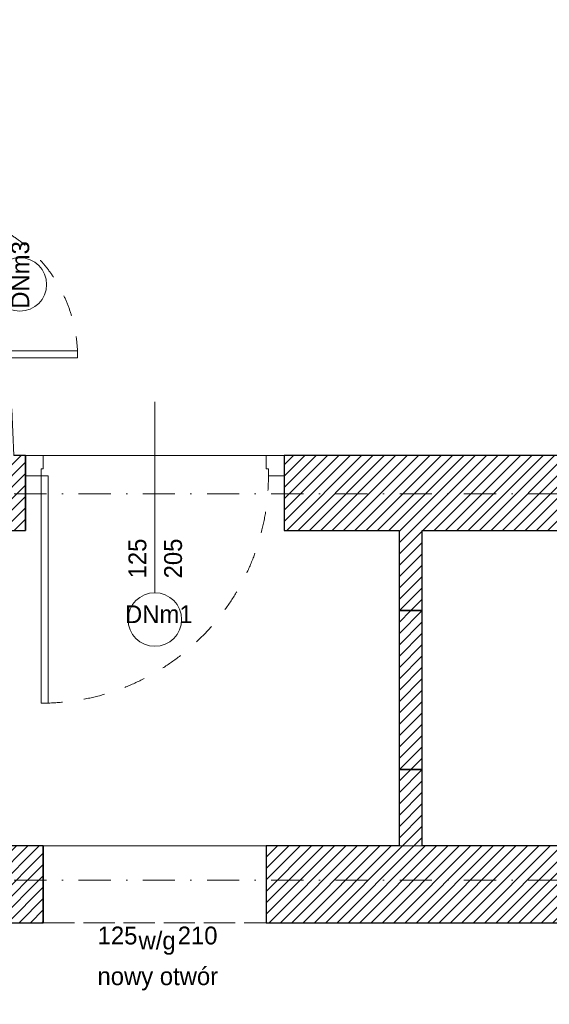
# Model space of a CAD drawing. Header units: millimetres. Extents: x 172139 to 266886, y 89395 to 138225.
# Tile 74 of 94: x 216830 to 219799, y 112510 to 118029. Entities that reach past the tile are written whole.
import ezdxf
from ezdxf.enums import TextEntityAlignment as Align

# ---------------------------------------------------------------- set-up
doc = ezdxf.new("R2010")
doc.units = ezdxf.units.MM
doc.header["$MEASUREMENT"] = 0
for name, pattern in [('Krawędzie ukryte', [225, 175, -50]), ('Kropki i Kreski', [360, 180, -90, 0, -90]), ('Przerywana', [240, 120, -120])]:
    doc.linetypes.add(name, pattern=pattern)
for name, color, linetype in [('Drzwi ArchiCAD', 7, 'Continuous'), ('Konstrukcja - Siatki mod', 7, 'Continuous'), ('KR_INW', 7, 'Continuous'), ('NAPIS_SODON', 7, 'Continuous'), ('ROZBUDOWA_NOWE_DZIAŁOWE', 7, 'Continuous'), ('Znaczniki drzwi ArchiCADa', 7, 'Continuous')]:
    doc.layers.add(name, color=color, linetype=linetype)
for name, color, linetype, lineweight in [('Drzwi ArchiCAD_Nr_pióra__1', 7, 'Continuous', 13), ('Drzwi ArchiCAD_Nr_pióra__27', 7, 'Continuous', 25), ('Drzwi ArchiCAD_Nr_pióra__47', 7, 'Continuous', 15), ('KR_INW_Nr_pióra__101', 252, 'Continuous', 5), ('KR_INW_Nr_pióra__27', 7, 'Continuous', 25), ('NAPIS_SODON_Nr_pióra__121', 255, 'Continuous', 0), ('ROZBUDOWA_NOWE_DZIAŁOWE_Nr_pióra__27', 7, 'Continuous', 25), ('STREFA_NOWE_POM_Nr_pióra__121', 255, 'Continuous', 0), ('Znaczniki drzwi ArchiCADa_Nr_pióra__7', 7, 'Continuous', 13)]:
    doc.layers.add(name, color=color, linetype=linetype, lineweight=lineweight)
for name, color, linetype, lineweight, true_color in [('Drzwi ArchiCAD_Nr_pióra__24', 7, 'Continuous', 15, 0x029e21), ('Drzwi ArchiCAD_Nr_pióra__4', 7, 'Continuous', 13, 0x029e21), ('Konstrukcja - Siatki mod_Nr_pióra__48', 7, 'Continuous', 15, 0xa80f02), ('PREBUDOWA_NOWE_NADPROŻA_Nr_pióra__44', 7, 'Continuous', 13, 0x029e21), ('ROZBUDOWA_NOWE_DZIAŁOWE_Nr_pióra__24', 7, 'Continuous', 15, 0x029e21), ('Znaczniki drzwi ArchiCADa_Nr_pióra__20', 7, 'Continuous', 13, 0xb00000), ('Znaczniki drzwi ArchiCADa_Nr_pióra__24', 7, 'Continuous', 15, 0x029e21), ('Znaczniki drzwi ArchiCADa_Nr_pióra__4', 7, 'Continuous', 13, 0x029e21)]:
    doc.layers.add(name, color=color, linetype=linetype, lineweight=lineweight, true_color=true_color)
doc.styles.add('GENERATED_STYLE_1', font='txt')
doc.styles.add('GENERATED_STYLE_2', font='txt')
pattern_1 = [(45, (0, 0), (-31.819804, 31.819804), [])]

# ---------------------------------------------------------------- blocks, each defined once
blk = doc.blocks.new('Strop_2', base_point=(188316, 115154.1))
at = {"layer": 'NAPIS_SODON_Nr_pióra__121', "linetype": 'Continuous', "flags": 128}
blk.add_lwpolyline([(205315.4, 121145.6), (224463.2, 121145.6), (224463.2, 120284.7), (224843.2, 120284.7), (224843.2, 121525.6), (230445.6, 121525.6), (230445.6, 120284.7), (230445.6, 115394.1), (230442.2, 115394.1), (230443.9, 117003.9), (226439, 117009.8), (226379.4, 115221.6), (224893.2, 115252.5), (224893.2, 113397.6), (205242.2, 113397.6)], dxfattribs=at)
blk = doc.blocks.new('Drzwi 19_2')
at = {"layer": 'Drzwi ArchiCAD_Nr_pióra__1', "linetype": 'Continuous'}
for p, q in [((442, 0), (442, 964)), ((442, 964), (482, 964)), ((482, 964), (482, 0)), ((-482, 0), (-510, 0)), ((-510, 0), (-510, -115)), ((-482, -40), (-482, 0)), ((482, 0), (442, 0)), ((510, 0), (482, 0)), ((482, 0), (482, -40)), ((510, -115), (510, 0)), ((-470, -40), (-482, -40)), ((-470, -115), (-470, -40)), ((482, -40), (470, -40)), ((470, -40), (470, -115)), ((-510, -115), (-470, -115)), ((470, -115), (510, -115))]:
    blk.add_line(p, q, dxfattribs=at)
at = {"layer": 'Drzwi ArchiCAD_Nr_pióra__1', "linetype": 'Przerywana'}
blk.add_arc((482, 0), 964, 90, 180, dxfattribs=at)
at = {"layer": 'Drzwi ArchiCAD_Nr_pióra__27', "linetype": 'Continuous'}
for p, q in [((-510, 0), (-510, -115)), ((510, 0), (510, -115))]:
    blk.add_line(p, q, dxfattribs=at)
blk = doc.blocks.new('Znacznik Wym 19_7')
at = {"layer": 'Znaczniki drzwi ArchiCADa_Nr_pióra__20', "linetype": 'Continuous'}
blk.add_line((0, 250), (0, -730), dxfattribs=at)
at = {"layer": 'Znaczniki drzwi ArchiCADa_Nr_pióra__7', "style": 'GENERATED_STYLE_1'}
for tag, rotation, p in [('AC_MarkerText_5', 180, (737.2, 212.9)), ('AC_MarkerText_3', 270, (-182.4, 30.7)), ('AC_MarkerText_2', 270, (17.6, 30.7))]:
    blk.add_attdef(tag, text='', height=100, rotation=rotation, dxfattribs=at).set_placement(p, align=Align.BOTTOM_LEFT)
blk = doc.blocks.new('Ściana_7', base_point=(224463.2, 113397.6))
at = {"layer": 'KR_INW_Nr_pióra__101', "linetype": 'Continuous'}
h = blk.add_hatch(dxfattribs=at)
h.set_pattern_fill('Cegła_licówka', color=256, style=0, pattern_type=2)
h.set_pattern_definition(pattern_1)
h.paths.add_polyline_path([(218212.4, 113397.6), (218212.4, 112967.6), (222269.4, 112967.6), (222269.4, 113082.6), (222269.4, 113397.6)])
h = blk.add_hatch(dxfattribs=at)
h.set_pattern_fill('Cegła_licówka', color=256, style=0, pattern_type=2)
h.set_pattern_definition(pattern_1)
h.paths.add_polyline_path([(224463.2, 113397.6), (223289.4, 113397.6), (223289.4, 113082.6), (223289.4, 112967.6), (224463.2, 112967.6)])
at = {"layer": 'KR_INW_Nr_pióra__27', "linetype": 'Continuous'}
for p, q in [((222269.4, 113082.6), (222269.4, 113397.6)), ((223289.4, 113082.6), (223289.4, 113397.6)), ((222269.4, 112967.6), (222269.4, 113082.6)), ((223289.4, 112967.6), (223289.4, 113082.6))]:
    blk.add_line(p, q, dxfattribs=at)
at = {"layer": 'KR_INW_Nr_pióra__27', "linetype": 'Continuous', "flags": 128}
for points in [[(218956.4, 113397.6), (218212.4, 113397.6)], [(218212.4, 113397.6), (218212.4, 112967.6)], [(222269.4, 113397.6), (219086.4, 113397.6)], [(224463.2, 113397.6), (223289.4, 113397.6)], [(218212.4, 112967.6), (222269.4, 112967.6)], [(223289.4, 112967.6), (224463.2, 112967.6)]]:
    blk.add_lwpolyline(points, dxfattribs=at)
at = {"layer": 'Drzwi ArchiCAD', "linetype": 'Continuous', "xscale": -1, "zscale": 1000, "rotation": 180}
blk.add_blockref('Drzwi 19_2', (222779.4, 112967.6), dxfattribs=at)
at = {"layer": 'Znaczniki drzwi ArchiCADa', "color": 14, "lineweight": 13, "true_color": 0xb00000}
ref = blk.add_blockref('Znacznik Wym 19_7', (222779.4, 112967.6), dxfattribs=dict(at, rotation=180))
ref.add_attrib('AC_MarkerText_2', '94', dxfattribs={"layer": 'Znaczniki drzwi ArchiCADa_Nr_pióra__7', "color": 7, "height": 100, "rotation": 90, "style": 'GENERATED_STYLE_1'}).set_placement((222761.7, 112998.2), align=Align.BOTTOM_LEFT)
ref.add_attrib('AC_MarkerText_3', '201', dxfattribs={"layer": 'Znaczniki drzwi ArchiCADa_Nr_pióra__7', "color": 7, "height": 100, "rotation": 90, "style": 'GENERATED_STYLE_1'}).set_placement((222961.7, 112998.2), align=Align.BOTTOM_LEFT)
ref.add_attrib('AC_MarkerText_5', 'EI30', dxfattribs={"layer": 'Znaczniki drzwi ArchiCADa_Nr_pióra__7', "color": 7, "height": 100, "rotation": 360, "style": 'GENERATED_STYLE_1'}).set_placement((222042.2, 112815.8), align=Align.BOTTOM_LEFT)
blk = doc.blocks.new('Ściana_13', base_point=(218956.2, 115586.8))
at = {"layer": 'KR_INW_Nr_pióra__101', "linetype": 'Continuous'}
h = blk.add_hatch(dxfattribs=at)
h.set_pattern_fill('Cegła_licówka', color=256, style=0, pattern_type=2)
h.set_pattern_definition(pattern_1)
h.paths.add_polyline_path([(218956.3, 115166.8), (218956.3, 114717.1), (219086.3, 114717.1), (219086.3, 115166.8)])
at = {"layer": 'KR_INW_Nr_pióra__27', "linetype": 'Continuous', "flags": 128}
for points in [[(218956.3, 115166.8), (218956.3, 114717.1)], [(219086.3, 114717.1), (219086.3, 115166.8)], [(218956.3, 114717.1), (219086.3, 114717.1)]]:
    blk.add_lwpolyline(points, dxfattribs=at)
blk = doc.blocks.new('Ściana_16', base_point=(215750.3, 115586.8))
at = {"layer": 'KR_INW_Nr_pióra__101', "linetype": 'Continuous'}
h = blk.add_hatch(dxfattribs=at)
h.set_pattern_fill('Cegła_licówka', color=256, style=0, pattern_type=2)
h.set_pattern_definition(pattern_1)
h.paths.add_polyline_path([(215750.3, 115166.8), (216862.4, 115166.8), (216862.4, 115586.8), (215750.3, 115586.8)])
at = {"layer": 'KR_INW_Nr_pióra__27', "linetype": 'Continuous', "flags": 128}
for points in [[(216203.5, 115586.8), (215750.3, 115586.8)], [(216697.3, 115586.8), (216413.5, 115586.8)], [(216862.4, 115586.8), (216797.4, 115586.8)], [(216862.4, 115166.8), (216862.4, 115586.8)], [(215880.3, 115166.8), (216862.4, 115166.8)]]:
    blk.add_lwpolyline(points, dxfattribs=at)
blk = doc.blocks.new('Drzwi 19_42')
at = {"layer": 'Drzwi ArchiCAD_Nr_pióra__4', "linetype": 'Continuous'}
for p, q in [((372, 0), (372, 824)), ((372, 824), (412, 824)), ((412, 824), (412, 0)), ((-412, 0), (-440, 0)), ((-440, 0), (-440, -120)), ((-412, -40), (-412, 0)), ((412, 0), (372, 0)), ((440, 0), (412, 0)), ((412, 0), (412, -40)), ((440, -120), (440, 0)), ((-400, -40), (-412, -40)), ((-400, -120), (-400, -40)), ((412, -40), (400, -40)), ((400, -40), (400, -120)), ((-440, -120), (-400, -120)), ((400, -120), (440, -120))]:
    blk.add_line(p, q, dxfattribs=at)
at = {"layer": 'Drzwi ArchiCAD_Nr_pióra__4', "linetype": 'Przerywana'}
blk.add_arc((412, 0), 824, 90, 180, dxfattribs=at)
at = {"layer": 'Drzwi ArchiCAD_Nr_pióra__47', "linetype": 'Continuous'}
for p, q in [((-440, 0), (-440, -12.5)), ((440, 0), (440, -12.5)), ((-440, -12.5), (-440, -25)), ((-440, -25), (-440, -95)), ((440, -12.5), (440, -25)), ((440, -25), (440, -95)), ((-440, -95), (-440, -107.5)), ((-440, -107.5), (-440, -120)), ((440, -95), (440, -107.5)), ((440, -107.5), (440, -120))]:
    blk.add_line(p, q, dxfattribs=at)
blk = doc.blocks.new('Znacznik Wym 19_27')
at = {"layer": 'Znaczniki drzwi ArchiCADa_Nr_pióra__4', "linetype": 'Continuous'}
blk.add_line((0, -470), (0, 300), dxfattribs=at)
for start, end in [(0, 180), (180, 0)]:
    blk.add_arc((0, -620), 150, start, end, dxfattribs=at)
at = {"layer": 'Znaczniki drzwi ArchiCADa_Nr_pióra__4', "style": 'GENERATED_STYLE_2'}
for tag, rotation, p in [('AC_MarkerText_5', 360, (-294.5, -101.7)), ('AC_MarkerText_3', 270, (-182.4, -197.3)), ('AC_MarkerText_2', 270, (17.6, -261.4)), ('AC_WIDO_ID', 360, (-167.1, -671.7))]:
    blk.add_attdef(tag, text='', height=100, rotation=rotation, dxfattribs=at).set_placement(p, align=Align.BOTTOM_LEFT)
blk = doc.blocks.new('Ściana_121', base_point=(216210.8, 115862.5))
at = {"layer": 'Drzwi ArchiCAD', "color": 104, "linetype": 'Continuous', "lineweight": 13, "true_color": 0x029e21, "zscale": 1000, "rotation": 270}
blk.add_blockref('Drzwi 19_42', (216330.8, 116545), dxfattribs=at)
at = {"layer": 'Znaczniki drzwi ArchiCADa', "color": 104, "lineweight": 13, "true_color": 0x029e21}
ref = blk.add_blockref('Znacznik Wym 19_27', (216210.8, 116545), dxfattribs=dict(at, rotation=90))
ref.add_attrib('AC_MarkerText_2', '80', dxfattribs={"layer": 'Znaczniki drzwi ArchiCADa_Nr_pióra__4', "color": 104, "true_color": 0x029e21, "height": 100, "rotation": 360, "style": 'GENERATED_STYLE_2'}).set_placement((216502.8, 116593.2), align=Align.BOTTOM_LEFT)
ref.add_attrib('AC_MarkerText_3', '205', dxfattribs={"layer": 'Znaczniki drzwi ArchiCADa_Nr_pióra__4', "color": 104, "true_color": 0x029e21, "height": 100, "rotation": 360, "style": 'GENERATED_STYLE_2'}).set_placement((216438.8, 116393.3), align=Align.BOTTOM_LEFT)
ref.add_attrib('AC_MarkerText_5', 'EI30', dxfattribs={"layer": 'Znaczniki drzwi ArchiCADa_Nr_pióra__4', "color": 104, "true_color": 0x029e21, "height": 100, "rotation": 90, "style": 'GENERATED_STYLE_2'}).set_placement((216343.2, 116281.2), align=Align.BOTTOM_LEFT)
ref.add_attrib('AC_WIDO_ID', 'DNm3', dxfattribs={"layer": 'Znaczniki drzwi ArchiCADa_Nr_pióra__4', "color": 104, "true_color": 0x029e21, "height": 100, "rotation": 90, "style": 'GENERATED_STYLE_2'}).set_placement((216913.2, 116408.6), align=Align.BOTTOM_LEFT)
blk = doc.blocks.new('Ściana_133', base_point=(218956.3, 114717.1))
at = {"layer": 'ROZBUDOWA_NOWE_DZIAŁOWE_Nr_pióra__24', "linetype": 'Continuous'}
h = blk.add_hatch(dxfattribs=at)
h.set_pattern_fill('Cegła_licówka', color=256, style=0, pattern_type=2)
h.set_pattern_definition(pattern_1)
h.paths.add_polyline_path([(218956.3, 114717.1), (218956.4, 113827.1), (219086.4, 113827.1), (219086.3, 114717.1)])
at = {"layer": 'ROZBUDOWA_NOWE_DZIAŁOWE_Nr_pióra__27', "linetype": 'Continuous', "flags": 128}
for points in [[(218956.3, 114717.1), (218956.4, 113827.1)], [(219086.3, 114717.1), (218956.3, 114717.1)], [(219086.4, 113827.1), (219086.3, 114717.1)], [(218956.4, 113827.1), (219086.4, 113827.1)]]:
    blk.add_lwpolyline(points, dxfattribs=at)
blk = doc.blocks.new('Drzwi 19_52')
at = {"layer": 'Drzwi ArchiCAD_Nr_pióra__24', "linetype": 'Continuous'}
for p, q in [((597, 0), (597, 1274)), ((597, 1274), (637, 1274)), ((637, 1274), (637, 0)), ((-637, 0), (-725, 0)), ((-725, 0), (-725, -115)), ((-637, -40), (-637, 0)), ((637, 0), (597, 0)), ((725, 0), (637, 0)), ((637, 0), (637, -40)), ((725, -115), (725, 0)), ((-625, -40), (-637, -40)), ((-625, -115), (-625, -40)), ((637, -40), (625, -40)), ((625, -40), (625, -115)), ((-725, -115), (-625, -115)), ((625, -115), (725, -115))]:
    blk.add_line(p, q, dxfattribs=at)
at = {"layer": 'Drzwi ArchiCAD_Nr_pióra__27', "linetype": 'Continuous'}
for p, q in [((-725, -115), (-725, 0)), ((725, -115), (725, 0))]:
    blk.add_line(p, q, dxfattribs=at)
at = {"layer": 'Drzwi ArchiCAD_Nr_pióra__4', "linetype": 'Przerywana'}
blk.add_arc((637, 0), 1274, 90, 180, dxfattribs=at)
blk = doc.blocks.new('Znacznik Wym 19_32')
at = {"layer": 'Znaczniki drzwi ArchiCADa_Nr_pióra__4', "linetype": 'Continuous'}
blk.add_line((0, -770), (0, 300), dxfattribs=at)
for start, end in [(0, 180), (180, 0)]:
    blk.add_arc((0, -920), 150, start, end, dxfattribs=at)
at = {"layer": 'Znaczniki drzwi ArchiCADa_Nr_pióra__4', "style": 'GENERATED_STYLE_2'}
for tag, rotation, p in [('AC_MarkerText_2', 90, (-17.6, -689.3)), ('AC_MarkerText_3', 90, (182.4, -689.3)), ('AC_WIDO_ID', 360, (-167.1, -970))]:
    blk.add_attdef(tag, text='', height=100, rotation=rotation, dxfattribs=at).set_placement(p, align=Align.BOTTOM_LEFT)
blk = doc.blocks.new('Ściana_135', base_point=(216862.4, 115586.8))
at = {"layer": 'ROZBUDOWA_NOWE_DZIAŁOWE_Nr_pióra__27', "linetype": 'Continuous'}
for p, q in [((216862.4, 115586.8), (216862.4, 115471.8)), ((218312.4, 115586.8), (218312.4, 115471.8)), ((216862.4, 115471.8), (216862.4, 115166.8)), ((218312.4, 115471.8), (218312.4, 115166.8))]:
    blk.add_line(p, q, dxfattribs=at)
at = {"layer": 'Drzwi ArchiCAD', "linetype": 'Continuous', "zscale": 1000, "rotation": 180}
blk.add_blockref('Drzwi 19_52', (217587.4, 115471.8), dxfattribs=at)
at = {"layer": 'Znaczniki drzwi ArchiCADa', "color": 104, "lineweight": 13, "true_color": 0x029e21}
ref = blk.add_blockref('Znacznik Wym 19_32', (217587.4, 115586.8), dxfattribs=at)
ref.add_attrib('AC_MarkerText_2', '125', dxfattribs={"layer": 'Znaczniki drzwi ArchiCADa_Nr_pióra__4', "color": 104, "true_color": 0x029e21, "height": 100, "rotation": 90, "style": 'GENERATED_STYLE_2'}).set_placement((217569.7, 114897.4), align=Align.BOTTOM_LEFT)
ref.add_attrib('AC_MarkerText_3', '205', dxfattribs={"layer": 'Znaczniki drzwi ArchiCADa_Nr_pióra__4', "color": 104, "true_color": 0x029e21, "height": 100, "rotation": 90, "style": 'GENERATED_STYLE_2'}).set_placement((217769.7, 114897.4), align=Align.BOTTOM_LEFT)
ref.add_attrib('AC_WIDO_ID', 'DNm1', dxfattribs={"layer": 'Znaczniki drzwi ArchiCADa_Nr_pióra__4', "color": 104, "true_color": 0x029e21, "height": 100, "rotation": 360, "style": 'GENERATED_STYLE_2'}).set_placement((217420.3, 114616.8), align=Align.BOTTOM_LEFT)
blk = doc.blocks.new('Ściana_136', base_point=(218312.4, 115586.8))
at = {"layer": 'KR_INW_Nr_pióra__101', "linetype": 'Continuous'}
h = blk.add_hatch(dxfattribs=at)
h.set_pattern_fill('Cegła_licówka', color=256, style=0, pattern_type=2)
h.set_pattern_definition(pattern_1)
h.paths.add_polyline_path([(218312.4, 115166.8), (224463.2, 115166.8), (224463.2, 115586.8), (218312.4, 115586.8)])
at = {"layer": 'KR_INW_Nr_pióra__27', "linetype": 'Continuous', "flags": 128}
for points in [[(220688.1, 115586.8), (218312.4, 115586.8)], [(218312.4, 115586.8), (218312.4, 115166.8)], [(221340.1, 115586.8), (220798.1, 115586.8)], [(224463.2, 115586.8), (221450.1, 115586.8)], [(218312.4, 115166.8), (218956.3, 115166.8)], [(219086.3, 115166.8), (224463.2, 115166.8)]]:
    blk.add_lwpolyline(points, dxfattribs=at)
blk = doc.blocks.new('Ściana_137', base_point=(216962.4, 113397.6))
at = {"layer": 'KR_INW_Nr_pióra__101', "linetype": 'Continuous'}
h = blk.add_hatch(dxfattribs=at)
h.set_pattern_fill('Cegła_licówka', color=256, style=0, pattern_type=2)
h.set_pattern_definition(pattern_1)
h.paths.add_polyline_path([(216962.4, 113397.6), (210318.1, 113397.6), (210318.1, 112967.6), (216962.4, 112967.6)])
at = {"layer": 'KR_INW_Nr_pióra__27', "linetype": 'Continuous', "flags": 128}
for points in [[(215750.3, 113397.6), (210318.1, 113397.6)], [(210318.1, 113397.6), (210318.1, 112967.6)], [(216962.4, 113397.6), (215880.3, 113397.6)], [(216962.4, 112967.6), (216962.4, 113397.6)], [(210318.1, 112967.6), (216962.4, 112967.6)]]:
    blk.add_lwpolyline(points, dxfattribs=at)
blk = doc.blocks.new('Podstawowy znacznik okna-drzwi-świetlika')
at = {"layer": 'Znaczniki drzwi ArchiCADa_Nr_pióra__24', "style": 'GENERATED_STYLE_2'}
for tag, p in [('AC_WIDO_ID', (-112.5, 250)), ('AC_WIDO_A_SIZE', (-320.5, 48.3)), ('AC_WIDO_B_SIZE', (128.5, 48.3)), ('GS_Separator', (-128.5, 20.3))]:
    blk.add_attdef(tag, text='', height=100, dxfattribs=at).set_placement(p, align=Align.BOTTOM_LEFT)
blk = doc.blocks.new('Ściana_138', base_point=(218212.4, 113397.6))
at = {"layer": 'ROZBUDOWA_NOWE_DZIAŁOWE_Nr_pióra__27', "linetype": 'Continuous'}
for p, q in [((216962.4, 113397.6), (216962.4, 112967.6)), ((218212.4, 113397.6), (218212.4, 112967.6))]:
    blk.add_line(p, q, dxfattribs=at)
at = {"layer": 'Znaczniki drzwi ArchiCADa', "color": 104, "lineweight": 13, "true_color": 0x029e21}
ref = blk.add_blockref('Podstawowy znacznik okna-drzwi-świetlika', (217587.4, 112967.6), dxfattribs=dict(at, rotation=180))
ref.add_attrib('GS_Separator', ' w/g ', dxfattribs={"layer": 'Znaczniki drzwi ArchiCADa_Nr_pióra__4', "color": 104, "true_color": 0x029e21, "height": 100, "rotation": 360, "style": 'GENERATED_STYLE_2'}).set_placement((217458.9, 112787.8), align=Align.BOTTOM_LEFT)
ref.add_attrib('AC_WIDO_ID', 'nowy otwór', dxfattribs={"layer": 'Znaczniki drzwi ArchiCADa_Nr_pióra__4', "color": 104, "true_color": 0x029e21, "height": 100, "rotation": 360, "style": 'GENERATED_STYLE_2'}).set_placement((217266, 112587.8), align=Align.BOTTOM_LEFT)
ref.add_attrib('AC_WIDO_A_SIZE', '125', dxfattribs={"layer": 'Znaczniki drzwi ArchiCADa_Nr_pióra__4', "color": 104, "true_color": 0x029e21, "height": 100, "rotation": 360, "style": 'GENERATED_STYLE_2'}).set_placement((217266.9, 112815.9), align=Align.BOTTOM_LEFT)
ref.add_attrib('AC_WIDO_B_SIZE', '210', dxfattribs={"layer": 'Znaczniki drzwi ArchiCADa_Nr_pióra__4', "color": 104, "true_color": 0x029e21, "height": 100, "rotation": 360, "style": 'GENERATED_STYLE_2'}).set_placement((217715.8, 112815.9), align=Align.BOTTOM_LEFT)
blk = doc.blocks.new('Ściana_139', base_point=(218956.4, 113827.1))
at = {"layer": 'KR_INW_Nr_pióra__101', "linetype": 'Continuous'}
h = blk.add_hatch(dxfattribs=at)
h.set_pattern_fill('Cegła_licówka', color=256, style=0, pattern_type=2)
h.set_pattern_definition(pattern_1)
h.paths.add_polyline_path([(218956.4, 113827.1), (218956.4, 113397.6), (219086.4, 113397.6), (219086.4, 113827.1)])
at = {"layer": 'KR_INW_Nr_pióra__27', "linetype": 'Continuous', "flags": 128}
for points in [[(218956.4, 113827.1), (218956.4, 113397.6)], [(219086.4, 113827.1), (218956.4, 113827.1)], [(219086.4, 113397.6), (219086.4, 113827.1)]]:
    blk.add_lwpolyline(points, dxfattribs=at)
blk = doc.blocks.new('Standardowy znacznik siatki_10')
at = {"layer": 'Konstrukcja - Siatki mod_Nr_pióra__48', "linetype": 'Kropki i Kreski'}
blk.add_line((1000, 0), (72912, 0), dxfattribs=at)

msp = doc.modelspace()

# ---------------------------------------------------------------- linework, layer by layer
at = {"layer": 'PREBUDOWA_NOWE_NADPROŻA_Nr_pióra__44', "linetype": 'Krawędzie ukryte'}
for p, q in [((218212.4, 113397.6), (216962.4, 113397.6)), ((216962.4, 112967.6), (218212.4, 112967.6))]:
    msp.add_line(p, q, dxfattribs=at)
at = {"layer": 'STREFA_NOWE_POM_Nr_pióra__121', "linetype": 'Continuous', "flags": 128}
for points in [[(216330.8, 115862.5), (216785.8, 115846.9), (216797.4, 115586.8), (220688.1, 115586.8), (220678.8, 116587.4), (221330.1, 116604.7), (221330.1, 121138), (216330.8, 121145.6)], [(224463.2, 115166.8), (219086.3, 115166.8), (219086.3, 114717.1), (219086.4, 113827.1), (219086.4, 113397.6), (224463.2, 113397.6)]]:
    msp.add_lwpolyline(points, close=True, dxfattribs=at)

# ---------------------------------------------------------------- block references
at = {"layer": 'Konstrukcja - Siatki mod', "color": 8, "linetype": 'Continuous', "lineweight": 13, "zscale": 1000}
for p in [(177989.3, 115372.2), (177989.3, 113205.9)]:
    msp.add_blockref('Standardowy znacznik siatki_10', p, dxfattribs=at)
at = {"layer": 'KR_INW'}
for name, p in [('Ściana_16', (215750.3, 115586.8)), ('Ściana_136', (218312.4, 115586.8)), ('Ściana_13', (218956.2, 115586.8)), ('Ściana_139', (218956.4, 113827.1)), ('Ściana_7', (224463.2, 113397.6)), ('Ściana_137', (216962.4, 113397.6))]:
    msp.add_blockref(name, p, dxfattribs=at)
at = {"layer": 'NAPIS_SODON', "color": 255, "linetype": 'Continuous', "lineweight": 0}
msp.add_blockref('Strop_2', (188316, 115154.1), dxfattribs=at)
at = {"layer": 'ROZBUDOWA_NOWE_DZIAŁOWE'}
for name, p in [('Ściana_121', (216210.8, 115862.5)), ('Ściana_135', (216862.4, 115586.8)), ('Ściana_133', (218956.3, 114717.1)), ('Ściana_138', (218212.4, 113397.6))]:
    msp.add_blockref(name, p, dxfattribs=at)

doc.saveas('drawing.dxf')
